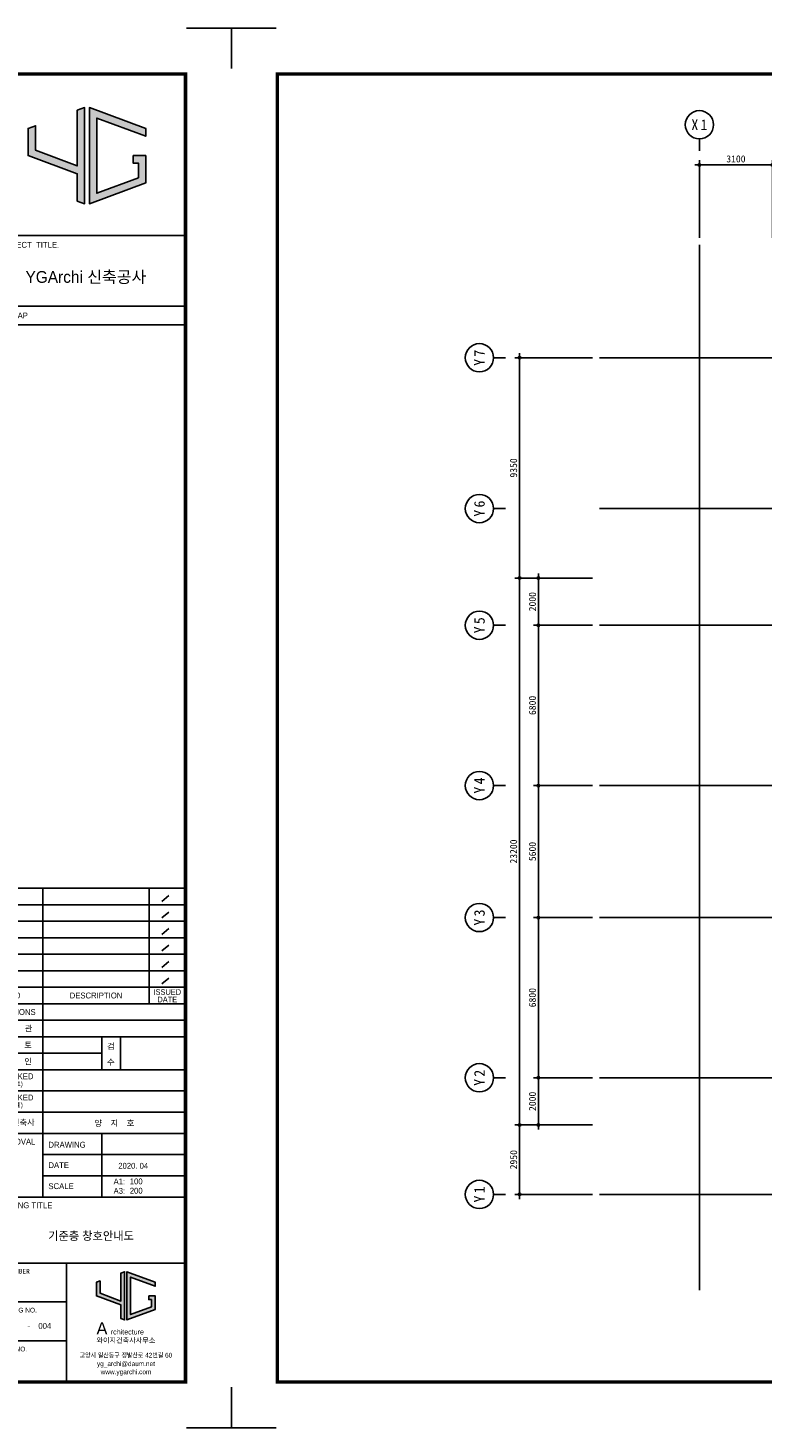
# Model space of a CAD drawing. Header units: millimetres. Extents: x 3445018 to 4174071, y -6064565 to -5122887.
# Tile 120 of 192: x 3997238 to 4028392, y -5560604 to -5501204. Entities that reach past the tile are written whole.
import ezdxf
from ezdxf.enums import TextEntityAlignment as Align

# ---------------------------------------------------------------- set-up
doc = ezdxf.new("R2010")
doc.units = ezdxf.units.MM
doc.header["$MEASUREMENT"] = 0
doc.linetypes.add('CEN', pattern=[66, 60, -2, 2, -2])
doc.layers.get('0').update_dxf_attribs({"linetype": 'CONTINUOUS'})
doc.layers.get('DEFPOINTS').update_dxf_attribs({"linetype": 'CONTINUOUS'})
for name, color, linetype in [('0-TEX(타이틀)', 2, 'CONTINUOUS'), ('3', 3, 'CONTINUOUS'), ('A_GE_FORM', 7, 'CONTINUOUS'), ('A_GE_TEXT', 3, 'CONTINUOUS'), ('CEN', 13, 'CEN'), ('DI', 1, 'CONTINUOUS'), ('DIM', 7, 'CONTINUOUS')]:
    doc.layers.add(name, color=color, linetype=linetype)
doc.styles.add('GHS', font='txt')
doc.styles.add('HY울릉도 L', font='txt')
doc.styles.add('SDP-S', font='txt')
doc.styles.add('굴림', font='txt')
doc.styles.add('나눔고딕', font='txt')
doc.styles.add('돋움', font='txt')
doc.styles.add('돋움체', font='txt')
doc.styles.add('스타일1', font='HYWULM.TTF')
doc.dimstyles.new('SMDI-3', dxfattribs={"dimtxt": 3, "dimasz": 1, "dimexe": 2, "dimexo": 3, "dimgap": 1, "dimtad": 1, "dimdsep": 46, "dimtxsty": 'HY울릉도 L', "dimblk": 'Z_DOT', "dimcen": 2.5, "dimdle": 1.5, "dimclrd": 1, "dimclre": 1, "dimclrt": 2, "dimadec": 0, "dimazin": 0, "dimtfac": 1, "dimtix": 1, "dimtmove": 2, "dimatfit": 3, "dimldrblk": 'Z_DOT', "dimfxl": 2, "dimtvp": 1, "dimtolj": 1, "dimtzin": 0, "dimarcsym": 0})

# ---------------------------------------------------------------- blocks, each defined once
blk = doc.blocks.new('CCS111')
blk.add_line((0, 8), (0, 3))
blk.add_circle((0, 14), 6)
at = {"color": 3, "style": 'GHS'}
for tag, p in [('X', (-2.45, 14.02)), ('1', (1.44, 14.02))]:
    blk.add_attdef(tag, text='', height=4.5, dxfattribs=at).set_placement(p, align=Align.MIDDLE_CENTER)
blk = doc.blocks.new('Z_DOT')
at = {"layer": 'DIM', "color": 1, "ltscale": 3}
for p, q in [((-2, 0), (2, 0)), ((0, -2), (0, 2))]:
    blk.add_line(p, q, dxfattribs=at)
for radius in [0.5, 0.25]:
    blk.add_circle((0, 0), radius, dxfattribs=at)
blk = doc.blocks.new('*D429')
at = {"layer": 'DEFPOINTS', "color": 0, "ltscale": 3, "transparency": 16777216}
for p in [(4018099, -5524545), (4021499, -5524545), (4021499, -5547745)]:
    blk.add_point(p, dxfattribs=at)
at = {"layer": 'DIM', "color": 1, "lineweight": -2, "ltscale": 3, "transparency": 16777216}
for p, q in [((4021199, -5524545), (4017899, -5524545)), ((4018099, -5547645), (4018099, -5524645)), ((4021199, -5547745), (4017899, -5547745))]:
    blk.add_line(p, q, dxfattribs=at)
at = {"layer": 'DIM', "color": 1, "lineweight": -2, "ltscale": 3, "transparency": 16777216, "xscale": 100, "yscale": 100, "zscale": 100}
for p, rotation in [((4018099, -5524545), 90), ((4018099, -5547745), 270)]:
    blk.add_blockref('Z_DOT', p, dxfattribs=dict(at, rotation=rotation))
at = {"layer": 'DIM', "color": 2, "ltscale": 3, "transparency": 16777216, "insert": (4017849, -5536145), "char_height": 300, "attachment_point": 5, "rotation": 90, "style": 'SDP-S'}
blk.add_mtext('\\A1;23200', dxfattribs=at)
blk = doc.blocks.new('*D430')
at = {"layer": 'DEFPOINTS', "color": 0, "ltscale": 3, "transparency": 16777216}
for p in [(4021499, -5515195), (4018099, -5524545), (4021499, -5524545)]:
    blk.add_point(p, dxfattribs=at)
at = {"layer": 'DIM', "color": 1, "lineweight": -2, "ltscale": 3, "transparency": 16777216}
for p, q in [((4021199, -5515195), (4017899, -5515195)), ((4018099, -5515295), (4018099, -5524445)), ((4021199, -5524545), (4017899, -5524545))]:
    blk.add_line(p, q, dxfattribs=at)
at = {"layer": 'DIM', "color": 1, "lineweight": -2, "ltscale": 3, "transparency": 16777216, "xscale": 100, "yscale": 100, "zscale": 100}
for p, rotation in [((4018099, -5515195), 90), ((4018099, -5524545), 270)]:
    blk.add_blockref('Z_DOT', p, dxfattribs=dict(at, rotation=rotation))
at = {"layer": 'DIM', "color": 2, "ltscale": 3, "transparency": 16777216, "insert": (4017849, -5519870), "char_height": 300, "attachment_point": 5, "rotation": 90, "style": 'SDP-S'}
blk.add_mtext('\\A1;9350', dxfattribs=at)
blk = doc.blocks.new('*D431')
at = {"layer": 'DEFPOINTS', "color": 0, "ltscale": 3, "transparency": 16777216}
for p in [(4021499, -5524545), (4018899, -5526545), (4021499, -5526545)]:
    blk.add_point(p, dxfattribs=at)
at = {"layer": 'DIM', "color": 1, "lineweight": -2, "ltscale": 3, "transparency": 16777216}
for p, q in [((4021199, -5524545), (4018699, -5524545)), ((4018899, -5524645), (4018899, -5526445)), ((4021199, -5526545), (4018699, -5526545))]:
    blk.add_line(p, q, dxfattribs=at)
at = {"layer": 'DIM', "color": 1, "lineweight": -2, "ltscale": 3, "transparency": 16777216, "xscale": 100, "yscale": 100, "zscale": 100}
for p, rotation in [((4018899, -5524545), 90), ((4018899, -5526545), 270)]:
    blk.add_blockref('Z_DOT', p, dxfattribs=dict(at, rotation=rotation))
at = {"layer": 'DIM', "color": 2, "ltscale": 3, "transparency": 16777216, "insert": (4018649, -5525545), "char_height": 300, "attachment_point": 5, "rotation": 90, "style": 'SDP-S'}
blk.add_mtext('\\A1;2000', dxfattribs=at)
blk = doc.blocks.new('*D432')
at = {"layer": 'DEFPOINTS', "color": 0, "ltscale": 3, "transparency": 16777216}
for p in [(4021499, -5526545), (4018899, -5533345), (4021499, -5533345)]:
    blk.add_point(p, dxfattribs=at)
at = {"layer": 'DIM', "color": 1, "lineweight": -2, "ltscale": 3, "transparency": 16777216}
for p, q in [((4021199, -5526545), (4018699, -5526545)), ((4018899, -5526645), (4018899, -5533245)), ((4021199, -5533345), (4018699, -5533345))]:
    blk.add_line(p, q, dxfattribs=at)
at = {"layer": 'DIM', "color": 1, "lineweight": -2, "ltscale": 3, "transparency": 16777216, "xscale": 100, "yscale": 100, "zscale": 100}
for p, rotation in [((4018899, -5526545), 90), ((4018899, -5533345), 270)]:
    blk.add_blockref('Z_DOT', p, dxfattribs=dict(at, rotation=rotation))
at = {"layer": 'DIM', "color": 2, "ltscale": 3, "transparency": 16777216, "insert": (4018649, -5529945), "char_height": 300, "attachment_point": 5, "rotation": 90, "style": 'SDP-S'}
blk.add_mtext('\\A1;6800', dxfattribs=at)
blk = doc.blocks.new('*D433')
at = {"layer": 'DEFPOINTS', "color": 0, "ltscale": 3, "transparency": 16777216}
for p in [(4021499, -5533345), (4018899, -5538945), (4021499, -5538945)]:
    blk.add_point(p, dxfattribs=at)
at = {"layer": 'DIM', "color": 1, "lineweight": -2, "ltscale": 3, "transparency": 16777216}
for p, q in [((4021199, -5533345), (4018699, -5533345)), ((4018899, -5533445), (4018899, -5538845)), ((4021199, -5538945), (4018699, -5538945))]:
    blk.add_line(p, q, dxfattribs=at)
at = {"layer": 'DIM', "color": 1, "lineweight": -2, "ltscale": 3, "transparency": 16777216, "xscale": 100, "yscale": 100, "zscale": 100}
for p, rotation in [((4018899, -5533345), 90), ((4018899, -5538945), 270)]:
    blk.add_blockref('Z_DOT', p, dxfattribs=dict(at, rotation=rotation))
at = {"layer": 'DIM', "color": 2, "ltscale": 3, "transparency": 16777216, "insert": (4018649, -5536145), "char_height": 300, "attachment_point": 5, "rotation": 90, "style": 'SDP-S'}
blk.add_mtext('\\A1;5600', dxfattribs=at)
blk = doc.blocks.new('*D434')
at = {"layer": 'DEFPOINTS', "color": 0, "ltscale": 3, "transparency": 16777216}
for p in [(4021499, -5538945), (4018899, -5545745), (4021499, -5545745)]:
    blk.add_point(p, dxfattribs=at)
at = {"layer": 'DIM', "color": 1, "lineweight": -2, "ltscale": 3, "transparency": 16777216}
for p, q in [((4021199, -5538945), (4018699, -5538945)), ((4018899, -5539045), (4018899, -5545645)), ((4021199, -5545745), (4018699, -5545745))]:
    blk.add_line(p, q, dxfattribs=at)
at = {"layer": 'DIM', "color": 1, "lineweight": -2, "ltscale": 3, "transparency": 16777216, "xscale": 100, "yscale": 100, "zscale": 100}
for p, rotation in [((4018899, -5538945), 90), ((4018899, -5545745), 270)]:
    blk.add_blockref('Z_DOT', p, dxfattribs=dict(at, rotation=rotation))
at = {"layer": 'DIM', "color": 2, "ltscale": 3, "transparency": 16777216, "insert": (4018649, -5542345), "char_height": 300, "attachment_point": 5, "rotation": 90, "style": 'SDP-S'}
blk.add_mtext('\\A1;6800', dxfattribs=at)
blk = doc.blocks.new('*D435')
at = {"layer": 'DEFPOINTS', "color": 0, "ltscale": 3, "transparency": 16777216}
for p in [(4021499, -5545745), (4018899, -5547745), (4021499, -5547745)]:
    blk.add_point(p, dxfattribs=at)
at = {"layer": 'DIM', "color": 1, "lineweight": -2, "ltscale": 3, "transparency": 16777216}
for p, q in [((4021199, -5545745), (4018699, -5545745)), ((4018899, -5545845), (4018899, -5547645)), ((4021199, -5547745), (4018699, -5547745))]:
    blk.add_line(p, q, dxfattribs=at)
at = {"layer": 'DIM', "color": 1, "lineweight": -2, "ltscale": 3, "transparency": 16777216, "xscale": 100, "yscale": 100, "zscale": 100}
for p, rotation in [((4018899, -5545745), 90), ((4018899, -5547745), 270)]:
    blk.add_blockref('Z_DOT', p, dxfattribs=dict(at, rotation=rotation))
at = {"layer": 'DIM', "color": 2, "ltscale": 3, "transparency": 16777216, "insert": (4018649, -5546745), "char_height": 300, "attachment_point": 5, "rotation": 90, "style": 'SDP-S'}
blk.add_mtext('\\A1;2000', dxfattribs=at)
blk = doc.blocks.new('*D436')
at = {"layer": 'DEFPOINTS', "color": 0, "ltscale": 3, "transparency": 16777216}
for p in [(4018099, -5547745), (4021499, -5547745), (4021499, -5550695)]:
    blk.add_point(p, dxfattribs=at)
at = {"layer": 'DIM', "color": 1, "lineweight": -2, "ltscale": 3, "transparency": 16777216}
for p, q in [((4021199, -5547745), (4017899, -5547745)), ((4018099, -5550595), (4018099, -5547845)), ((4021199, -5550695), (4017899, -5550695))]:
    blk.add_line(p, q, dxfattribs=at)
at = {"layer": 'DIM', "color": 1, "lineweight": -2, "ltscale": 3, "transparency": 16777216, "xscale": 100, "yscale": 100, "zscale": 100}
for p, rotation in [((4018099, -5547745), 90), ((4018099, -5550695), 270)]:
    blk.add_blockref('Z_DOT', p, dxfattribs=dict(at, rotation=rotation))
at = {"layer": 'DIM', "color": 2, "ltscale": 3, "transparency": 16777216, "insert": (4017849, -5549220), "char_height": 300, "attachment_point": 5, "rotation": 90, "style": 'SDP-S'}
blk.add_mtext('\\A1;2950', dxfattribs=at)
blk = doc.blocks.new('*D437')
at = {"layer": 'DEFPOINTS', "color": 0, "ltscale": 3, "transparency": 16777216}
for p in [(4025734, -5507010), (4025734, -5510410), (4028834, -5510410)]:
    blk.add_point(p, dxfattribs=at)
at = {"layer": 'DIM', "color": 1, "lineweight": -2, "ltscale": 3, "transparency": 16777216}
for p, q in [((4025734, -5510110), (4025734, -5506810)), ((4028834, -5510110), (4028834, -5506810)), ((4028734, -5507010), (4025834, -5507010))]:
    blk.add_line(p, q, dxfattribs=at)
at = {"layer": 'DIM', "color": 1, "lineweight": -2, "ltscale": 3, "transparency": 16777216, "xscale": 100, "yscale": 100, "zscale": 100, "rotation": 180}
blk.add_blockref('Z_DOT', (4025734, -5507010), dxfattribs=at)
at = {"layer": 'DIM', "color": 1, "lineweight": -2, "ltscale": 3, "transparency": 16777216, "xscale": 100, "yscale": 100, "zscale": 100}
blk.add_blockref('Z_DOT', (4028834, -5507010), dxfattribs=at)
at = {"layer": 'DIM', "color": 2, "ltscale": 3, "transparency": 16777216, "insert": (4027284, -5506760), "char_height": 300, "attachment_point": 5, "style": 'SDP-S'}
blk.add_mtext('\\A1;3100', dxfattribs=at)
blk = doc.blocks.new('werwwerw')
at = {"true_color": 0xf50000}
h = blk.add_hatch(color=1, dxfattribs=at)
h.dxf.hatch_style = 1
h.paths.add_polyline_path([(1770.34, 1804.71), (1770.34, 1809.72), (1768.84, 1809.16), (1768.84, 1803.61), (1778.84, 1799.9), (1778.84, 1794.35), (1780.34, 1793.79), (1780.34, 1813.42), (1778.84, 1812.87), (1778.84, 1801.5)])
h.paths.add_polyline_path([(1782.84, 1811.27), (1792.84, 1807.56), (1792.84, 1809.16), (1781.34, 1813.42), (1781.34, 1793.79), (1792.84, 1798.05), (1792.84, 1803.61), (1790.24, 1803.61), (1790.24, 1802.11), (1791.34, 1802.11), (1791.34, 1799.09), (1782.84, 1795.95)])
at = {"color": 1, "true_color": 0xf50000}
for points in [[(1770.34, 1809.72), (1768.84, 1809.16), (1768.84, 1803.61), (1778.84, 1799.9), (1778.84, 1794.35), (1780.34, 1793.79), (1780.34, 1813.42), (1778.84, 1812.87), (1778.84, 1801.5), (1770.34, 1804.71), (1770.34, 1809.72), (1768.84, 1809.16)], [(1790.24, 1803.61), (1792.84, 1803.61), (1792.84, 1798.05), (1781.34, 1793.79), (1781.34, 1813.42), (1792.84, 1809.16), (1792.84, 1807.56), (1782.84, 1811.27), (1782.84, 1795.95), (1791.34, 1799.09), (1791.34, 1802.11), (1790.24, 1802.11), (1790.24, 1802.11), (1790.24, 1803.61)]]:
    blk.add_lwpolyline(points, dxfattribs=at)
at = {"color": 1, "true_color": 0xf50000, "insert": (1768.9, 1792.85), "char_height": 5, "attachment_point": 1}
blk.add_mtext_dynamic_manual_height_columns('{\\fBroadway|b0|i0|c0|p82;A}', width=3.0726, gutter_width=12.5, heights=[0], dxfattribs=at)
at = {"insert": (1774.73, 1789.95), "char_height": 2.1, "attachment_point": 1}
blk.add_mtext_dynamic_manual_height_columns('{\\fBroadway|b0|i0|c0|p82;rchitecture}', width=17.5999, gutter_width=12.5, heights=[0], dxfattribs=at)
blk = doc.blocks.new('sheet _서영')
at = {"true_color": 0xf50000}
h = blk.add_hatch(color=1, dxfattribs=at)
h.dxf.hatch_style = 1
h.paths.add_polyline_path([(-361932.13, -1058516.3), (-361932.13, -1058505.89), (-361935.25, -1058507.04), (-361935.25, -1058518.6), (-361914.45, -1058526.3), (-361914.45, -1058537.86), (-361911.33, -1058539.01), (-361911.33, -1058498.18), (-361914.45, -1058499.34), (-361914.45, -1058522.97)])
h.paths.add_polyline_path([(-361906.13, -1058502.67), (-361885.33, -1058510.37), (-361885.33, -1058507.04), (-361909.25, -1058498.18), (-361909.25, -1058539.01), (-361885.33, -1058530.15), (-361885.33, -1058518.6), (-361890.73, -1058518.6), (-361890.73, -1058521.72), (-361888.45, -1058521.72), (-361888.45, -1058527.98), (-361906.13, -1058534.53)])
at = {"color": 1, "true_color": 0xf50000}
for points in [[(-361932.13, -1058505.89), (-361935.25, -1058507.04), (-361935.25, -1058518.6), (-361914.45, -1058526.3), (-361914.45, -1058537.86), (-361911.33, -1058539.01), (-361911.33, -1058498.18), (-361914.45, -1058499.34), (-361914.45, -1058522.97), (-361932.13, -1058516.3), (-361932.13, -1058505.89), (-361935.25, -1058507.04)], [(-361890.73, -1058518.6), (-361885.33, -1058518.6), (-361885.33, -1058530.15), (-361909.25, -1058539.01), (-361909.25, -1058498.18), (-361885.33, -1058507.04), (-361885.33, -1058510.37), (-361906.13, -1058502.67), (-361906.13, -1058534.53), (-361888.45, -1058527.98), (-361888.45, -1058521.72), (-361890.73, -1058521.72), (-361890.73, -1058521.72), (-361890.73, -1058518.6)]]:
    blk.add_lwpolyline(points, dxfattribs=at)
at = {"layer": 'A_GE_FORM'}
for p, q in [((-362689.99, -1058464.44), (-362689.99, -1058481.68)), ((-362689.99, -1058464.44), (-362689.99, -1058481.68)), ((-362689.99, -1058464.44), (-362670.99, -1058464.44)), ((-361848.99, -1058464.44), (-361867.99, -1058464.44)), ((-361848.99, -1058464.44), (-361848.99, -1058481.68)), ((-362689.99, -1059041.18), (-362689.99, -1059058.43)), ((-362689.99, -1059041.18), (-362689.99, -1059058.43)), ((-361848.99, -1059041.18), (-361848.99, -1059058.43)), ((-362689.99, -1059058.43), (-362670.99, -1059058.43)), ((-361848.99, -1059058.43), (-361867.99, -1059058.43))]:
    blk.add_line(p, q, dxfattribs=at)
at = {"layer": 'A_GE_FORM', "color": 161}
for p, q in [((-361952.99, -1058552.43), (-361868.99, -1058552.43)), ((-361952.99, -1058582.43), (-361868.99, -1058582.43)), ((-361952.99, -1058590.43), (-361868.99, -1058590.43)), ((-361952.99, -1058829.43), (-361868.89, -1058829.43)), ((-361928.99, -1058960.43), (-361928.99, -1058829.43)), ((-361883.91, -1058878.43), (-361883.91, -1058829.43)), ((-361875.5, -1058832.51), (-361878.46, -1058835.03)), ((-361952.99, -1058836.43), (-361868.89, -1058836.43)), ((-361875.5, -1058839.51), (-361878.46, -1058842.03)), ((-361952.99, -1058843.43), (-361868.89, -1058843.43)), ((-361875.5, -1058846.51), (-361878.46, -1058849.03)), ((-361952.99, -1058850.43), (-361868.89, -1058850.43)), ((-361952.99, -1058857.43), (-361868.89, -1058857.43)), ((-361875.5, -1058853.51), (-361878.46, -1058856.03)), ((-361875.5, -1058860.51), (-361878.46, -1058863.03)), ((-361952.99, -1058864.43), (-361868.89, -1058864.43)), ((-361875.5, -1058867.51), (-361878.46, -1058870.03)), ((-361952.99, -1058871.43), (-361868.89, -1058871.43)), ((-361952.99, -1058878.43), (-361868.49, -1058878.43)), ((-361952.99, -1058885.43), (-361868.49, -1058885.43)), ((-361952.99, -1058892.43), (-361868.49, -1058892.43)), ((-361903.99, -1058906.43), (-361903.99, -1058892.43)), ((-361895.99, -1058906.43), (-361895.99, -1058892.43)), ((-361952.99, -1058899.43), (-361903.99, -1058899.43)), ((-361952.99, -1058906.43), (-361868.49, -1058906.43)), ((-361952.99, -1058915.43), (-361868.49, -1058915.43)), ((-361952.99, -1058924.43), (-361868.49, -1058924.43)), ((-361952.99, -1058933.43), (-361868.49, -1058933.43)), ((-361903.99, -1058960.43), (-361903.99, -1058933.43)), ((-361928.99, -1058942.43), (-361868.49, -1058942.43)), ((-361928.99, -1058951.43), (-361868.49, -1058951.43)), ((-361952.99, -1058960.43), (-361868.49, -1058960.43)), ((-361952.99, -1058988.43), (-361868.49, -1058988.43)), ((-361918.99, -1059038.93), (-361918.99, -1058988.43)), ((-361952.99, -1059004.93), (-361918.99, -1059004.93)), ((-361952.99, -1059021.43), (-361918.99, -1059021.43))]:
    blk.add_line(p, q, dxfattribs=at)
at = {"layer": 'A_GE_FORM', "const_width": 1.5}
blk.add_lwpolyline([(-361868.49, -1059038.93), (-362670.49, -1059038.93), (-362670.49, -1058483.93), (-361868.49, -1058483.93)], close=True, dxfattribs=at)
at = {"layer": 'A_GE_FORM', "const_width": 0.6}
blk.add_lwpolyline([(-361952.99, -1059038.93), (-361952.99, -1058483.93)], dxfattribs=at)
at = {"layer": 'A_GE_FORM', "color": 7}
for points in [[(-361947.88, -1058830.55), (-361950.34, -1058834.82), (-361945.41, -1058834.82)], [(-361947.88, -1058837.55), (-361950.34, -1058841.82), (-361945.41, -1058841.82)], [(-361947.88, -1058844.55), (-361950.34, -1058848.82), (-361945.41, -1058848.82)], [(-361947.88, -1058851.55), (-361950.34, -1058855.82), (-361945.41, -1058855.82)], [(-361947.88, -1058858.55), (-361950.34, -1058862.82), (-361945.41, -1058862.82)], [(-361947.88, -1058865.55), (-361950.34, -1058869.82), (-361945.41, -1058869.82)]]:
    blk.add_lwpolyline(points, close=True, dxfattribs=at)
at = {"xscale": 1.04, "yscale": 1.04, "zscale": 1.04}
blk.add_blockref('werwwerw', (-363745.9, -1060878.12), dxfattribs=at)
at = {"insert": (-361906.28, -1059020.17), "char_height": 2.16, "attachment_point": 1, "line_spacing_factor": 0.9, "style": '스타일1'}
blk.add_mtext_dynamic_manual_height_columns('{\\f이사만루체 Medium|b0|i0|c129|p2;와이지건축사사무소}', width=30.417, gutter_width=10, heights=[0], dxfattribs=at)
at = {"layer": 'A_GE_TEXT'}
for s, height, style, p in [('PROJECT  TITLE.', 2.5, '돋움', (-361948.99, -1058556.43)), ('KEYMAP', 2.5, '돋움', (-361948.99, -1058586.43)), ('DRAWING', 2.5, '돋움', (-361926.65, -1058938.25)), ('DATE', 2.5, '돋움', (-361926.65, -1058946.92)), ('A1:', 2.5, '돋움', (-361898.99, -1058953.83)), ('SCALE', 2.5, '돋움', (-361926.65, -1058955.83)), ('A3:', 2.5, '돋움', (-361898.99, -1058957.83)), ('DRAWING TITLE', 2.5, '돋움', (-361950.58, -1058963.93)), ('JOB NUMBER', 2, '나눔고딕', (-361950.2, -1058991.93)), ('DRAWING NO.', 2, '돋움', (-361950.59, -1059008.43)), ('SHEET NO.', 2, '돋움', (-361950.59, -1059024.93))]:
    blk.add_text(s, height=height, dxfattribs=dict(at, style=style)).set_placement(p, align=Align.MIDDLE_LEFT)
for s, height, style, p in [('YGArchi 신축공사', 5, '굴림', (-361910.74, -1058570.06)), ('NO', 2.5, '돋움', (-361940.99, -1058874.93)), ('DESCRIPTION', 2.5, '돋움', (-361906.45, -1058874.93)), ('ISSUED', 2.4, '돋움', (-361876.2, -1058873.45)), ('DATE', 2.4, '돋움', (-361876.2, -1058876.65)), ('REVISIONS', 2.5, '돋움', (-361940.99, -1058881.93)), ('감   독   관', 2.5, '돋움', (-361940.99, -1058888.93)), ('검         토', 2.5, '돋움', (-361940.99, -1058895.93)), ('승         인', 2.5, '돋움', (-361940.99, -1058902.93)), ('CHECKED', 2.5, '돋움', (-361940.99, -1058909.21)), ('(검토)', 2, '돋움', (-361940.99, -1058912.39)), ('CHECKED', 2.5, '돋움', (-361940.99, -1058918.21)), ('(설계)', 2, '돋움', (-361940.99, -1058921.39)), ('대표 건축사', 2.5, '돋움', (-361940.99, -1058928.78)), ('APPROVAL', 2.5, '돋움', (-361940.99, -1058936.93)), ('-', 2.5, '나눔고딕', (-361934.99, -1059014.93))]:
    blk.add_text(s, height=height, dxfattribs=dict(at, style=style)).set_placement(p, align=Align.MIDDLE_CENTER)
at = {"layer": 'A_GE_TEXT', "style": '돋움'}
for s, p in [('검', (-361901.77, -1058897.75)), ('수', (-361901.77, -1058904.47))]:
    blk.add_text(s, height=2.5, dxfattribs=at).set_placement(p)
at = {"layer": 'A_GE_TEXT', "style": '돋움', "width": 0.9}
for s, p in [('고양시 일산동구 정발산로 42번길 60', (-361893.74, -1059027.54)), ('yg_archi@daum.net', (-361893.74, -1059031.18)), ('www.ygarchi.com', (-361893.74, -1059034.62))]:
    blk.add_text(s, height=2, dxfattribs=at).set_placement(p, align=Align.MIDDLE_CENTER)

msp = doc.modelspace()

# ---------------------------------------------------------------- linework, layer by layer
at = {"layer": 'CEN'}
for p, q in [((4025734.289, -5510409.833), (4025734.289, -5554758.274)), ((4021498.874, -5515195.309), (4072357.54, -5515195.309)), ((4021498.874, -5521595.309), (4072357.54, -5521595.309)), ((4021498.874, -5526545.309), (4072357.54, -5526545.309)), ((4021498.874, -5533345.309), (4072357.54, -5533345.309)), ((4021498.874, -5538945.309), (4072357.54, -5538945.309)), ((4021498.874, -5545745.309), (4072357.54, -5545745.309)), ((4021498.874, -5550695.309), (4072357.54, -5550695.309))]:
    msp.add_line(p, q, dxfattribs=at)

# ---------------------------------------------------------------- block references
at = {"layer": '3', "xscale": 100, "yscale": 100, "zscale": 100}
for p in [(40190770.4, 100345239.336), (40274870.4, 100345239.336)]:
    msp.add_blockref('sheet _서영', p, dxfattribs=at)
at = {"layer": 'DI'}
ref = msp.add_blockref('CCS111', (4025734.289, -5506709.833), dxfattribs=dict(at, xscale=100, yscale=100, zscale=100))
ref.add_attrib('1', '1', dxfattribs={"layer": '0', "color": 3, "height": 450, "style": '돋움체'}).set_placement((4025928.039, -5505309.039), align=Align.MIDDLE_CENTER)
ref.add_attrib('X', 'X', dxfattribs={"layer": '0', "color": 3, "height": 450, "style": '돋움체'}).set_placement((4025539.085, -5505308.042), align=Align.MIDDLE_CENTER)
ref = msp.add_blockref('CCS111', (4017798.874, -5515195.309), dxfattribs=dict(at, xscale=100, yscale=100, zscale=100, rotation=90))
ref.add_attrib('1', '7', dxfattribs={"layer": '0', "color": 3, "height": 450, "rotation": 90, "style": '돋움체'}).set_placement((4016398.079, -5515001.559), align=Align.MIDDLE_CENTER)
ref.add_attrib('X', 'Y', dxfattribs={"layer": '0', "color": 3, "height": 450, "rotation": 90, "style": '돋움체'}).set_placement((4016397.082, -5515390.514), align=Align.MIDDLE_CENTER)
ref = msp.add_blockref('CCS111', (4017798.874, -5521595.309), dxfattribs=dict(at, xscale=100, yscale=100, zscale=100, rotation=90))
ref.add_attrib('1', '6', dxfattribs={"layer": '0', "color": 3, "height": 450, "rotation": 90, "style": '돋움체'}).set_placement((4016398.079, -5521401.559), align=Align.MIDDLE_CENTER)
ref.add_attrib('X', 'Y', dxfattribs={"layer": '0', "color": 3, "height": 450, "rotation": 90, "style": '돋움체'}).set_placement((4016397.082, -5521790.514), align=Align.MIDDLE_CENTER)
ref = msp.add_blockref('CCS111', (4017798.874, -5526545.309), dxfattribs=dict(at, xscale=100, yscale=100, zscale=100, rotation=90))
ref.add_attrib('1', '5', dxfattribs={"layer": '0', "color": 3, "height": 450, "rotation": 90, "style": '돋움체'}).set_placement((4016398.079, -5526351.559), align=Align.MIDDLE_CENTER)
ref.add_attrib('X', 'Y', dxfattribs={"layer": '0', "color": 3, "height": 450, "rotation": 90, "style": '돋움체'}).set_placement((4016397.082, -5526740.514), align=Align.MIDDLE_CENTER)
ref = msp.add_blockref('CCS111', (4017798.874, -5533345.309), dxfattribs=dict(at, xscale=100, yscale=100, zscale=100, rotation=90))
ref.add_attrib('1', '4', dxfattribs={"layer": '0', "color": 3, "height": 450, "rotation": 90, "style": '돋움체'}).set_placement((4016398.079, -5533151.559), align=Align.MIDDLE_CENTER)
ref.add_attrib('X', 'Y', dxfattribs={"layer": '0', "color": 3, "height": 450, "rotation": 90, "style": '돋움체'}).set_placement((4016397.082, -5533540.514), align=Align.MIDDLE_CENTER)
ref = msp.add_blockref('CCS111', (4017798.874, -5538945.309), dxfattribs=dict(at, xscale=100, yscale=100, zscale=100, rotation=90))
ref.add_attrib('1', '3', dxfattribs={"layer": '0', "color": 3, "height": 450, "rotation": 90, "style": '돋움체'}).set_placement((4016398.079, -5538751.559), align=Align.MIDDLE_CENTER)
ref.add_attrib('X', 'Y', dxfattribs={"layer": '0', "color": 3, "height": 450, "rotation": 90, "style": '돋움체'}).set_placement((4016397.082, -5539140.514), align=Align.MIDDLE_CENTER)
ref = msp.add_blockref('CCS111', (4017798.874, -5545745.309), dxfattribs=dict(at, xscale=100, yscale=100, zscale=100, rotation=90))
ref.add_attrib('1', '2', dxfattribs={"layer": '0', "color": 3, "height": 450, "rotation": 90, "style": '돋움체'}).set_placement((4016398.079, -5545551.559), align=Align.MIDDLE_CENTER)
ref.add_attrib('X', 'Y', dxfattribs={"layer": '0', "color": 3, "height": 450, "rotation": 90, "style": '돋움체'}).set_placement((4016397.082, -5545940.514), align=Align.MIDDLE_CENTER)
ref = msp.add_blockref('CCS111', (4017798.874, -5550695.309), dxfattribs=dict(at, xscale=100, yscale=100, zscale=100, rotation=90))
ref.add_attrib('1', '1', dxfattribs={"layer": '0', "color": 3, "height": 450, "rotation": 90, "style": '돋움체'}).set_placement((4016398.079, -5550501.559), align=Align.MIDDLE_CENTER)
ref.add_attrib('X', 'Y', dxfattribs={"layer": '0', "color": 3, "height": 450, "rotation": 90, "style": '돋움체'}).set_placement((4016397.082, -5550890.514), align=Align.MIDDLE_CENTER)

# ---------------------------------------------------------------- texts
at = {"layer": '0-TEX(타이틀)', "style": '굴림'}
for s, height, p in [('양    지    호', 250, (4001750.838, -5547672.166)), ('2020. 04', 248.6667, (4002336.865, -5549479.331)), ('100', 248.6667, (4002102.865, -5550142.547)), ('200', 248.6667, (4002102.865, -5550536.744)), ('004', 250, (3998224.204, -5556271.135))]:
    msp.add_text(s, height=height, dxfattribs=at).set_placement(p, align=Align.MIDDLE_RIGHT)
msp.add_text('기준층 창호안내도', height=350, dxfattribs=at).set_placement((3999914.389, -5552451.652), align=Align.MIDDLE_CENTER)

# ---------------------------------------------------------------- dimensions: what is measured, and where the dimension line sits
at = {"layer": 'DIM', "ltscale": 3}
dim = msp.add_linear_dim(base=(4025734.289, -5507009.833), p1=(4028834.289, -5510409.833), p2=(4025734.289, -5510409.833), dimstyle='SMDI-3', override={"dimscale": 100, "dimtxsty": 'SDP-S'}, dxfattribs=at)
dim.commit()
dim.dimension.update_dxf_attribs({"geometry": '*D437', "text_midpoint": (4027284.289, -5506759.63)})
for base, p1, p2, angle, picture, middle in [((4018098.874, -5524545.309), (4021498.874, -5515195.309), (4021498.874, -5524545.309), 90, '*D430', (4017848.67, -5519870.309)), ((4018098.874, -5524545.309), (4021498.874, -5547745.309), (4021498.874, -5524545.309), 90, '*D429', (4017848.67, -5536145.309)), ((4018898.874, -5526545.309), (4021498.874, -5524545.309), (4021498.874, -5526545.309), 90, '*D431', (4018648.67, -5525545.309)), ((4018898.874, -5533345.309), (4021498.874, -5526545.309), (4021498.874, -5533345.309), 90, '*D432', (4018648.67, -5529945.309)), ((4018898.874, -5538945.309), (4021498.874, -5533345.309), (4021498.874, -5538945.309), 90, '*D433', (4018648.67, -5536145.309)), ((4018898.874, -5545745.309), (4021498.874, -5538945.309), (4021498.874, -5545745.309), 90, '*D434', (4018648.67, -5542345.309)), ((4018898.874, -5547745.309), (4021498.874, -5545745.309), (4021498.874, -5547745.309), 90, '*D435', (4018648.67, -5546745.309)), ((4018098.874, -5547745.309), (4021498.874, -5550695.309), (4021498.874, -5547745.309), 270, '*D436', (4017848.67, -5549220.309))]:
    dim = msp.add_linear_dim(base=base, p1=p1, p2=p2, angle=angle, dimstyle='SMDI-3', override={"dimscale": 100, "dimtxsty": 'SDP-S'}, dxfattribs=at)
    dim.commit()
    dim.dimension.update_dxf_attribs({"geometry": picture, "text_midpoint": middle})

doc.saveas('drawing.dxf')
